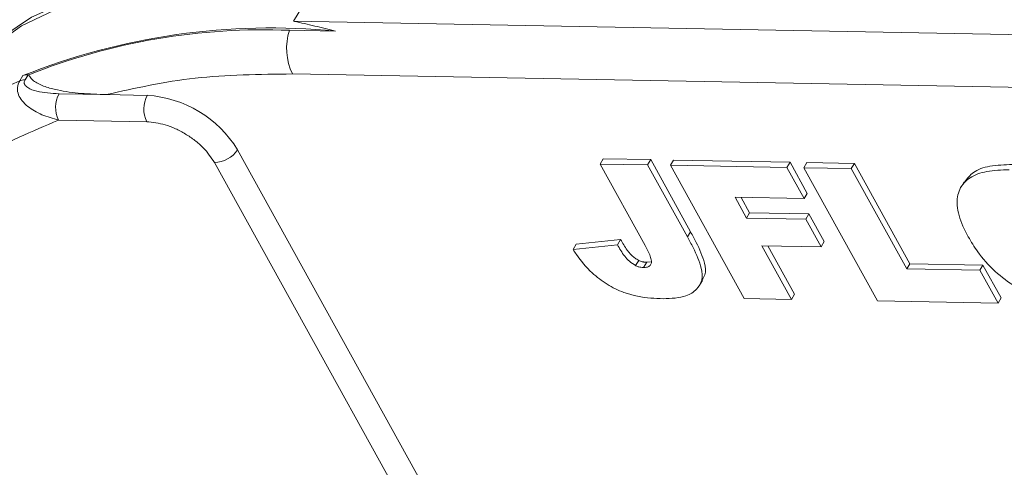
# Model space of a CAD drawing. Header units: millimetres. Extents: x 8853 to 11418, y 45 to 1005.
# Tile 75 of 256: x 9509 to 9532, y 785 to 795. Entities that reach past the tile are written whole.
import ezdxf

# ---------------------------------------------------------------- set-up
doc = ezdxf.new("R2010")
doc.units = ezdxf.units.MM

msp = doc.modelspace()

# ---------------------------------------------------------------- linework, layer by layer
at = {"color": 7, "linetype": 'Continuous', "lineweight": 15}
for p, q in [((9515.37, 795.239), (9516.279, 796.75)), ((9543.451, 794.724), (9515.37, 795.239)), ((9516.346, 795.01), (9515.276, 795.03)), ((9509.024, 793.858), (9509.097, 793.979)), ((9509.148, 793.879), (9509.22, 794)), ((9509.22, 794), (9509.235, 794)), ((9515.347, 794.018), (9544.217, 793.488)), ((9511.036, 793.539), (9509.937, 793.559)), ((9511.979, 793.522), (9511.036, 793.539)), ((9509.926, 792.948), (9511.968, 792.911)), ((9514.072, 792.261), (9518.385, 784.465)), ((9522.548, 792.052), (9522.475, 791.931)), ((9522.548, 792.052), (9523.647, 792.032)), ((9523.647, 792.032), (9523.575, 791.911)), ((9523.647, 792.032), (9524.571, 790.362)), ((9524.176, 792.022), (9524.103, 791.902)), ((9524.176, 792.022), (9526.878, 791.973)), ((9513.538, 791.966), (9517.921, 784.041)), ((9523.52, 790.042), (9522.475, 791.931)), ((9522.475, 791.931), (9523.575, 791.911)), ((9523.575, 791.911), (9524.499, 790.241)), ((9525.81, 788.815), (9524.103, 791.902)), ((9524.103, 791.902), (9526.805, 791.852)), ((9526.878, 791.973), (9526.805, 791.852)), ((9526.805, 791.852), (9527.204, 791.13)), ((9526.878, 791.973), (9527.277, 791.251)), ((9527.269, 791.966), (9527.196, 791.845)), ((9528.903, 788.758), (9527.196, 791.845)), ((9527.196, 791.845), (9528.295, 791.825)), ((9527.269, 791.966), (9528.368, 791.945)), ((9528.368, 791.945), (9528.295, 791.825)), ((9528.295, 791.825), (9529.581, 789.499)), ((9528.368, 791.945), (9529.654, 789.62)), ((9530.911, 791.518), (9530.839, 791.397)), ((9527.204, 791.13), (9525.601, 791.16)), ((9525.601, 791.16), (9525.867, 790.679)), ((9525.742, 791.157), (9525.94, 790.8)), ((9527.277, 791.251), (9527.204, 791.13)), ((9525.94, 790.8), (9525.867, 790.679)), ((9525.867, 790.679), (9527.241, 790.653)), ((9525.94, 790.8), (9527.314, 790.774)), ((9527.314, 790.774), (9527.241, 790.653)), ((9527.241, 790.653), (9527.596, 790.012)), ((9527.314, 790.774), (9527.669, 790.133)), ((9521.921, 790.072), (9522.949, 790.18)), ((9522.949, 790.18), (9522.876, 790.059)), ((9524.571, 790.362), (9524.499, 790.241)), ((9521.921, 790.072), (9521.848, 789.951)), ((9522.876, 790.059), (9521.848, 789.951)), ((9527.596, 790.012), (9526.222, 790.037)), ((9526.222, 790.037), (9526.909, 788.795)), ((9526.363, 790.035), (9526.982, 788.915)), ((9527.669, 790.133), (9527.596, 790.012)), ((9523.37, 789.697), (9523.298, 789.576)), ((9523.556, 789.653), (9523.483, 789.532)), ((9523.556, 789.653), (9523.646, 789.665)), ((9529.654, 789.62), (9529.581, 789.499)), ((9529.581, 789.499), (9531.276, 789.468)), ((9529.654, 789.62), (9531.348, 789.589)), ((9531.348, 789.589), (9531.276, 789.468)), ((9531.348, 789.589), (9531.77, 788.828)), ((9531.276, 789.468), (9531.697, 788.707)), ((9524.773, 789.112), (9524.846, 789.233)), ((9526.909, 788.795), (9525.81, 788.815)), ((9526.982, 788.915), (9526.909, 788.795)), ((9531.77, 788.828), (9531.697, 788.707)), ((9531.697, 788.707), (9528.903, 788.758))]:
    msp.add_line(p, q, dxfattribs=at)
at = {"color": 7, "linetype": 'Continuous', "lineweight": 15, "flags": 128}
for points in [[(9506.056, 792.079), (9506.879, 793.344), (9507.964, 794.435), (9509.295, 795.335), (9510.853, 796.031), (9512.615, 796.513), (9514.555, 796.774), (9516.645, 796.81), (9518.007, 796.718)], [(9516.279, 796.75), (9514.216, 796.677), (9512.308, 796.379), (9510.581, 795.862), (9509.063, 795.133), (9507.774, 794.202), (9506.733, 793.083), (9506.312, 792.459)]]:
    msp.add_lwpolyline(points, dxfattribs=at)
at = {"color": 7, "linetype": 'Continuous', "lineweight": 15}
for centre, radius, start, end in [((9514.842, 779.59), 15.493, 84.4292, 111.7659), ((9514.69, 780.231), 14.81, 87.7317, 111.613), ((9516.563, 794.611), 1.353, 162.0005, 206.0242), ((9512.176, 786.247), 8.237, 112.4929, 144.9733), ((9509.136, 793.585), 0.295, 87.6719, 112.1957), ((9509.208, 793.706), 0.295, 87.6719, 112.1957), ((9510.521, 793.243), 0.664, 151.5519, 206.3409), ((9512.563, 793.206), 0.664, 151.5519, 206.3409), ((9511.809, 790.872), 2.656, 31.5519, 86.3409), ((9513.52, 792.629), 0.664, 271.5561, 326.3367)]:
    msp.add_arc(centre, radius, start, end, dxfattribs=at)
for points, knots in [([(9516.346, 795.01), (9516.185, 795.05), (9515.942, 795.111), (9515.625, 795.184), (9515.461, 795.22), (9515.376, 795.238), (9515.37, 795.239)], [0, 0, 0, 0, 0.489561, 0.734535, 0.979561, 1, 1, 1, 1]), ([(9509.926, 792.948), (9509.794, 792.986), (9509.53, 793.061), (9509.248, 793.223), (9509.077, 793.388), (9508.989, 793.534), (9508.954, 793.695), (9509.002, 793.805), (9509.024, 793.858)], [0, 0, 0, 0, 0.250002, 0.499232, 0.632954, 0.75004, 0.88072, 1, 1, 1, 1]), ([(9509.937, 793.559), (9509.758, 793.57), (9509.489, 793.585), (9509.233, 793.676), (9509.142, 793.756), (9509.126, 793.814), (9509.133, 793.852), (9509.143, 793.87), (9509.148, 793.879)], [0, 0, 0, 0, 0.498425, 0.748704, 0.873574, 0.94108, 0.971006, 1, 1, 1, 1]), ([(9509.235, 794), (9509.25, 793.97), (9509.282, 793.91), (9509.404, 793.812), (9509.608, 793.718), (9509.968, 793.624), (9510.445, 793.559), (9510.838, 793.546), (9511.036, 793.539)], [0, 0, 0, 0, 0.065491, 0.133589, 0.289109, 0.448973, 0.722973, 1, 1, 1, 1]), ([(9506.432, 779.209), (9506.066, 779.934), (9505.321, 781.41), (9504.697, 783.598), (9504.475, 785.727), (9504.723, 787.714), (9505.43, 789.483), (9506.571, 790.968), (9508.054, 792.158), (9509.31, 792.688), (9509.926, 792.948)], [0, 0, 0, 0, 0.1198431, 0.2439998, 0.3712085, 0.5, 0.6287915, 0.7560002, 0.8801569, 1, 1, 1, 1]), ([(9511.968, 792.911), (9512.108, 792.896), (9512.324, 792.873), (9512.634, 792.753), (9512.868, 792.631), (9513.087, 792.481), (9513.338, 792.263), (9513.459, 792.082), (9513.538, 791.966)], [0, 0, 0, 0, 0.239443, 0.369607, 0.5, 0.630164, 0.760557, 1, 1, 1, 1]), ([(9531.006, 790.245), (9530.963, 790.328), (9530.834, 790.576), (9530.72, 790.966), (9530.778, 791.362), (9531.025, 791.633), (9531.433, 791.783), (9531.776, 791.792), (9531.955, 791.797)], [0, 0, 0, 0, 0.096905, 0.2925, 0.46579, 0.639193, 0.810645, 1, 1, 1, 1]), ([(9530.923, 791.51), (9530.982, 791.591), (9531.11, 791.769), (9531.509, 791.902), (9531.85, 791.913), (9532.028, 791.918)], [0, 0, 0, 0, 0.285779, 0.62517, 1, 1, 1, 1]), ([(9505.462, 790.992), (9505.414, 790.931), (9505.065, 790.488), (9504.618, 789.501), (9504.185, 788.087), (9504.022, 786.586), (9504.083, 785.068), (9504.363, 783.499), (9504.854, 781.898), (9505.546, 780.283), (9506.428, 778.672), (9507.485, 777.083), (9508.695, 775.538), (9510.029, 774.064), (9511.462, 772.675), (9512.838, 771.491), (9514.124, 770.494), (9515.483, 769.518), (9516.495, 768.885), (9517.102, 768.507)], [0, 0, 0, 0, 0.010965, 0.078894, 0.150735, 0.215827, 0.281162, 0.346571, 0.411899, 0.477032, 0.541857, 0.606253, 0.670017, 0.732701, 0.793199, 0.852776, 0.895542, 0.937437, 1, 1, 1, 1]), ([(9522.949, 790.18), (9522.973, 790.139), (9523.02, 790.056), (9523.088, 789.953), (9523.153, 789.871), (9523.212, 789.809), (9523.284, 789.748), (9523.341, 789.714), (9523.37, 789.697)], [0, 0, 0, 0, 0.2399629, 0.480953, 0.6021372, 0.7254249, 0.8596689, 1, 1, 1, 1]), ([(9524.499, 790.241), (9524.543, 790.158), (9524.673, 789.915), (9524.829, 789.57), (9524.854, 789.232), (9524.72, 789.012), (9524.438, 788.83), (9524.125, 788.817), (9523.936, 788.809)], [0, 0, 0, 0, 0.11362, 0.335894, 0.475067, 0.614217, 0.767404, 1, 1, 1, 1]), ([(9524.571, 790.362), (9524.616, 790.279), (9524.747, 790.036), (9524.896, 789.694), (9524.934, 789.386), (9524.86, 789.28), (9524.832, 789.241)], [0, 0, 0, 0, 0.204532, 0.604659, 0.855191, 1, 1, 1, 1]), ([(9533.75, 788.629), (9533.655, 788.633), (9533.309, 788.646), (9532.742, 788.751), (9532.098, 789.069), (9531.599, 789.446), (9531.238, 789.856), (9531.075, 790.129), (9531.006, 790.245)], [0, 0, 0, 0, 0.095574, 0.349117, 0.516447, 0.683176, 0.865288, 1, 1, 1, 1]), ([(9523.936, 788.809), (9523.841, 788.813), (9523.554, 788.824), (9523.107, 788.902), (9522.628, 789.134), (9522.235, 789.439), (9521.994, 789.727), (9521.874, 789.911), (9521.848, 789.951)], [0, 0, 0, 0, 0.128183, 0.3875359, 0.5496914, 0.711944, 0.9385219, 1, 1, 1, 1]), ([(9523.298, 789.576), (9523.248, 789.608), (9523.148, 789.672), (9523.039, 789.798), (9522.953, 789.927), (9522.902, 790.015), (9522.876, 790.059)], [0, 0, 0, 0, 0.243238, 0.486568, 0.742114, 1, 1, 1, 1]), ([(9523.52, 790.042), (9523.563, 789.96), (9523.627, 789.838), (9523.668, 789.69), (9523.661, 789.609), (9523.62, 789.558), (9523.558, 789.534), (9523.507, 789.533), (9523.483, 789.532)], [0, 0, 0, 0, 0.372716, 0.548628, 0.683692, 0.793503, 0.903383, 1, 1, 1, 1]), ([(9523.483, 789.532), (9523.462, 789.533), (9523.425, 789.535), (9523.366, 789.547), (9523.325, 789.563), (9523.301, 789.575), (9523.298, 789.576)], [0, 0, 0, 0, 0.364246, 0.622323, 0.945339, 1, 1, 1, 1]), ([(9523.37, 789.697), (9523.383, 789.691), (9523.41, 789.678), (9523.445, 789.668), (9523.477, 789.661), (9523.504, 789.656), (9523.53, 789.654), (9523.547, 789.653), (9523.556, 789.653)], [0, 0, 0, 0, 0.204742, 0.415786, 0.559618, 0.70427, 0.851824, 1, 1, 1, 1])]:
    msp.add_open_spline(points, degree=3, knots=knots, dxfattribs=at)
msp.add_open_spline([(9515.347, 794.018), (9514.579, 794.008), (9513.042, 793.989), (9511.704, 793.689), (9511.036, 793.539)], degree=3, dxfattribs=at)

doc.saveas('drawing.dxf')
